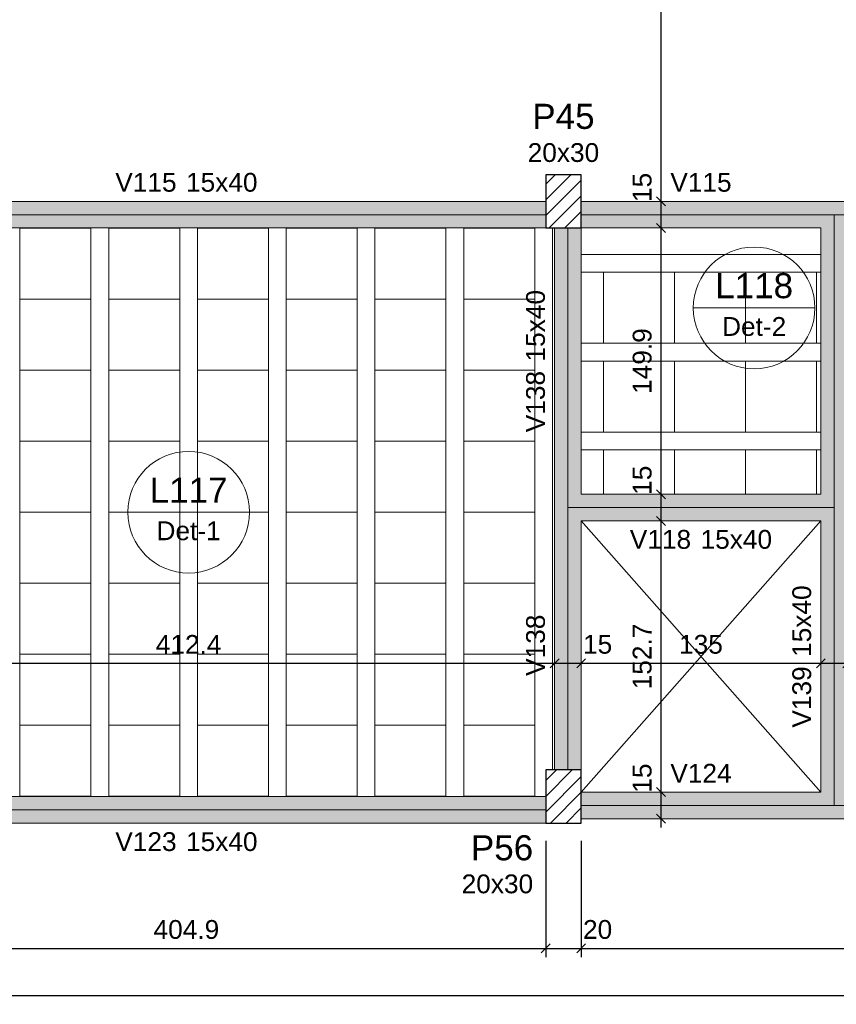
# Model space of a CAD drawing. Header units: millimetres. Extents: x 0 to 119, y 0 to 84.
# Tile 17 of 35: x 47 to 56, y 32 to 43. Entities that reach past the tile are written whole.
import ezdxf

# ---------------------------------------------------------------- set-up
doc = ezdxf.new("R2010")
doc.units = ezdxf.units.MM
doc.header["$MEASUREMENT"] = 0
doc.linetypes.add('NULL', pattern=[0])
doc.layers.get('0').update_dxf_attribs({"lineweight": 18})
for name, color, linetype, lineweight in [('FO-Aberturas', 7, 'Continuous', 5), ('FO-Cotas', 5, 'Continuous', 5), ('FO-Eixos', 5, 'Continuous', 5), ('FO-Hachura pilar que passa', 19, 'Continuous', 5), ('FO-Hachura viga', 43, 'Continuous', 5), ('FO-Hachuras das lajes', 1, 'Continuous', 20), ('FO-Pilares', 4, 'Continuous', 30), ('FO-Textos das lajes', 3, 'Continuous', 20), ('FO-Textos das vigas', 7, 'Continuous', 5), ('FO-Textos dos pilares', 7, 'Continuous', 5), ('FO-Vigas', 1, 'Continuous', 20)]:
    doc.layers.add(name, color=color, linetype=linetype, lineweight=lineweight)
doc.styles.add('Arial', font='txt')
doc.dimstyles.new('UM_50.000000', dxfattribs={"dimtxt": 0.18, "dimasz": 0.1, "dimexe": 0.1, "dimexo": 0.2, "dimgap": 0, "dimtad": 1, "dimtih": 1, "dimtoh": 1, "dimdec": 1, "dimlfac": 50, "dimzin": 0, "dimdsep": 46, "dimtxsty": 'Standard', "dimcen": 0.09, "dimdle": 0.1, "dimadec": 1, "dimazin": 2, "dimtfac": 1, "dimtdec": 4, "dimtofl": 0, "dimtmove": 0, "dimatfit": 3, "dimfxl": 1, "dimtolj": 1, "dimarcsym": 0})

# ---------------------------------------------------------------- blocks, each defined once
blk = doc.blocks.new('_Oblique')
at = {"color": 0, "linetype": 'ByBlock', "lineweight": -2}
blk.add_line((-0.5, -0.5), (0.5, 0.5), dxfattribs=at)
blk = doc.blocks.new('*D35')
at = {"layer": 'Defpoints', "color": 0}
for p in [(44.855, 33.913), (52.952, 33.913), (52.952, 32.501)]:
    blk.add_point(p, dxfattribs=at)
at = {"layer": 'FO-Cotas', "color": 0, "lineweight": -2}
for p, q in [((44.855, 33.713), (44.855, 32.401)), ((52.952, 33.713), (52.952, 32.401)), ((44.755, 32.501), (53.052, 32.501))]:
    blk.add_line(p, q, dxfattribs=at)
at = {"layer": 'FO-Cotas', "color": 0, "lineweight": -2, "xscale": 0.1, "yscale": 0.1, "zscale": 0.1, "rotation": 180}
blk.add_blockref('_Oblique', (44.855, 32.501), dxfattribs=at)
at = {"layer": 'FO-Cotas', "color": 0, "lineweight": -2, "xscale": 0.1, "yscale": 0.1, "zscale": 0.1}
blk.add_blockref('_Oblique', (52.952, 32.501), dxfattribs=at)
at = {"layer": 'FO-Cotas', "color": 7, "insert": (48.903, 32.713), "char_height": 0.2118, "attachment_point": 5, "rotation": 0.0057, "style": 'Arial'}
blk.add_mtext('\\A1;404.9', dxfattribs=at)
blk = doc.blocks.new('*D36')
at = {"layer": 'Defpoints', "color": 0}
for p in [(52.952, 33.913), (53.352, 33.913), (53.352, 32.501)]:
    blk.add_point(p, dxfattribs=at)
at = {"layer": 'FO-Cotas', "color": 0, "lineweight": -2}
for p, q in [((52.952, 33.713), (52.952, 32.401)), ((53.352, 33.713), (53.352, 32.401)), ((52.852, 32.501), (53.452, 32.501))]:
    blk.add_line(p, q, dxfattribs=at)
at = {"layer": 'FO-Cotas', "color": 0, "lineweight": -2, "xscale": 0.1, "yscale": 0.1, "zscale": 0.1, "rotation": 180}
blk.add_blockref('_Oblique', (52.952, 32.501), dxfattribs=at)
at = {"layer": 'FO-Cotas', "color": 0, "lineweight": -2, "xscale": 0.1, "yscale": 0.1, "zscale": 0.1}
blk.add_blockref('_Oblique', (53.352, 32.501), dxfattribs=at)
at = {"layer": 'FO-Cotas', "color": 7, "insert": (53.537, 32.713), "char_height": 0.2118, "attachment_point": 5, "rotation": 0.0057, "style": 'Arial'}
blk.add_mtext('\\A1;20', dxfattribs=at)
blk = doc.blocks.new('*D37')
at = {"layer": 'Defpoints', "color": 0}
for p in [(53.352, 33.913), (60.431, 33.913), (60.431, 32.501)]:
    blk.add_point(p, dxfattribs=at)
at = {"layer": 'FO-Cotas', "color": 0, "lineweight": -2}
for p, q in [((53.352, 33.713), (53.352, 32.401)), ((60.431, 33.713), (60.431, 32.401)), ((53.252, 32.501), (60.531, 32.501))]:
    blk.add_line(p, q, dxfattribs=at)
at = {"layer": 'FO-Cotas', "color": 0, "lineweight": -2, "xscale": 0.1, "yscale": 0.1, "zscale": 0.1, "rotation": 180}
blk.add_blockref('_Oblique', (53.352, 32.501), dxfattribs=at)
at = {"layer": 'FO-Cotas', "color": 0, "lineweight": -2, "xscale": 0.1, "yscale": 0.1, "zscale": 0.1}
blk.add_blockref('_Oblique', (60.431, 32.501), dxfattribs=at)
at = {"layer": 'FO-Cotas', "color": 7, "insert": (56.891, 32.713), "char_height": 0.2118, "attachment_point": 5, "rotation": 0.0057, "style": 'Arial'}
blk.add_mtext('\\A1;353.9', dxfattribs=at)
blk = doc.blocks.new('*D44')
at = {"layer": 'Defpoints', "color": 0}
for p in [(10.315, 34.555), (79.615, 33.913), (79.615, 31.971)]:
    blk.add_point(p, dxfattribs=at)
at = {"layer": 'FO-Cotas', "color": 0, "lineweight": -2}
for p, q in [((10.315, 34.355), (10.315, 31.871)), ((79.615, 33.713), (79.615, 31.871)), ((10.215, 31.971), (79.715, 31.971))]:
    blk.add_line(p, q, dxfattribs=at)
at = {"layer": 'FO-Cotas', "color": 0, "lineweight": -2, "xscale": 0.1, "yscale": 0.1, "zscale": 0.1, "rotation": 180}
blk.add_blockref('_Oblique', (10.315, 31.971), dxfattribs=at)
at = {"layer": 'FO-Cotas', "color": 0, "lineweight": -2, "xscale": 0.1, "yscale": 0.1, "zscale": 0.1}
blk.add_blockref('_Oblique', (79.615, 31.971), dxfattribs=at)
at = {"layer": 'FO-Cotas', "color": 7, "insert": (44.965, 32.183), "char_height": 0.2118, "attachment_point": 5, "style": 'Arial'}
blk.add_mtext('\\A1;3465', dxfattribs=at)
blk = doc.blocks.new('*D91')
at = {"layer": 'Defpoints', "color": 0}
for p in [(44.805, 35.713), (53.052, 35.713), (53.052, 35.713)]:
    blk.add_point(p, dxfattribs=at)
at = {"layer": 'FO-Cotas', "color": 0, "lineweight": -2}
blk.add_line((44.705, 35.713), (53.152, 35.713), dxfattribs=at)
at = {"layer": 'FO-Cotas', "color": 0, "lineweight": -2, "xscale": 0.1, "yscale": 0.1, "zscale": 0.1, "rotation": 180}
blk.add_blockref('_Oblique', (44.805, 35.713), dxfattribs=at)
at = {"layer": 'FO-Cotas', "color": 0, "lineweight": -2, "xscale": 0.1, "yscale": 0.1, "zscale": 0.1}
blk.add_blockref('_Oblique', (53.052, 35.713), dxfattribs=at)
at = {"layer": 'FO-Cotas', "color": 7, "insert": (48.928, 35.925), "char_height": 0.2118, "attachment_point": 5, "rotation": 0.0057, "style": 'Arial'}
blk.add_mtext('\\A1;412.4', dxfattribs=at)
blk = doc.blocks.new('*D92')
at = {"layer": 'Defpoints', "color": 0}
for p in [(53.052, 35.713), (53.352, 35.713), (53.352, 35.713)]:
    blk.add_point(p, dxfattribs=at)
at = {"layer": 'FO-Cotas', "color": 0, "lineweight": -2}
blk.add_line((52.952, 35.713), (53.452, 35.713), dxfattribs=at)
at = {"layer": 'FO-Cotas', "color": 0, "lineweight": -2, "xscale": 0.1, "yscale": 0.1, "zscale": 0.1, "rotation": 180}
blk.add_blockref('_Oblique', (53.052, 35.713), dxfattribs=at)
at = {"layer": 'FO-Cotas', "color": 0, "lineweight": -2, "xscale": 0.1, "yscale": 0.1, "zscale": 0.1}
blk.add_blockref('_Oblique', (53.352, 35.713), dxfattribs=at)
at = {"layer": 'FO-Cotas', "color": 7, "insert": (53.537, 35.925), "char_height": 0.2118, "attachment_point": 5, "rotation": 0.0057, "style": 'Arial'}
blk.add_mtext('\\A1;15', dxfattribs=at)
blk = doc.blocks.new('*D93')
at = {"layer": 'Defpoints', "color": 0}
for p in [(53.352, 35.713), (56.052, 35.713), (56.052, 35.713)]:
    blk.add_point(p, dxfattribs=at)
at = {"layer": 'FO-Cotas', "color": 0, "lineweight": -2}
blk.add_line((53.252, 35.713), (56.152, 35.713), dxfattribs=at)
at = {"layer": 'FO-Cotas', "color": 0, "lineweight": -2, "xscale": 0.1, "yscale": 0.1, "zscale": 0.1, "rotation": 180}
blk.add_blockref('_Oblique', (53.352, 35.713), dxfattribs=at)
at = {"layer": 'FO-Cotas', "color": 0, "lineweight": -2, "xscale": 0.1, "yscale": 0.1, "zscale": 0.1}
blk.add_blockref('_Oblique', (56.052, 35.713), dxfattribs=at)
at = {"layer": 'FO-Cotas', "color": 7, "insert": (54.702, 35.925), "char_height": 0.2118, "attachment_point": 5, "rotation": 0.0057, "style": 'Arial'}
blk.add_mtext('\\A1;135', dxfattribs=at)
blk = doc.blocks.new('*D94')
at = {"layer": 'Defpoints', "color": 0}
for p in [(56.052, 35.713), (56.352, 35.713), (56.352, 35.713)]:
    blk.add_point(p, dxfattribs=at)
at = {"layer": 'FO-Cotas', "color": 0, "lineweight": -2}
blk.add_line((55.952, 35.713), (56.452, 35.713), dxfattribs=at)
at = {"layer": 'FO-Cotas', "color": 0, "lineweight": -2, "xscale": 0.1, "yscale": 0.1, "zscale": 0.1, "rotation": 180}
blk.add_blockref('_Oblique', (56.052, 35.713), dxfattribs=at)
at = {"layer": 'FO-Cotas', "color": 0, "lineweight": -2, "xscale": 0.1, "yscale": 0.1, "zscale": 0.1}
blk.add_blockref('_Oblique', (56.352, 35.713), dxfattribs=at)
at = {"layer": 'FO-Cotas', "color": 7, "insert": (56.537, 35.925), "char_height": 0.2118, "attachment_point": 5, "rotation": 0.0057, "style": 'Arial'}
blk.add_mtext('\\A1;15', dxfattribs=at)
blk = doc.blocks.new('*D168')
at = {"layer": 'Defpoints', "color": 0}
for p in [(54.252, 34.262), (54.252, 34.262), (54.252, 33.962)]:
    blk.add_point(p, dxfattribs=at)
at = {"layer": 'FO-Cotas', "color": 0, "lineweight": -2}
blk.add_line((54.252, 33.862), (54.252, 34.362), dxfattribs=at)
at = {"layer": 'FO-Cotas', "color": 0, "lineweight": -2, "xscale": 0.1, "yscale": 0.1, "zscale": 0.1}
for p, rotation in [((54.252, 34.262), 90), ((54.252, 33.962), 270)]:
    blk.add_blockref('_Oblique', p, dxfattribs=dict(at, rotation=rotation))
at = {"layer": 'FO-Cotas', "color": 7, "insert": (54.04, 34.419), "char_height": 0.2118, "attachment_point": 5, "rotation": 90, "style": 'Arial'}
blk.add_mtext('\\A1;15', dxfattribs=at)
blk = doc.blocks.new('*D169')
at = {"layer": 'Defpoints', "color": 0}
for p in [(54.252, 37.316), (54.252, 37.316), (54.252, 34.262)]:
    blk.add_point(p, dxfattribs=at)
at = {"layer": 'FO-Cotas', "color": 0, "lineweight": -2}
blk.add_line((54.252, 34.162), (54.252, 37.416), dxfattribs=at)
at = {"layer": 'FO-Cotas', "color": 0, "lineweight": -2, "xscale": 0.1, "yscale": 0.1, "zscale": 0.1}
for p, rotation in [((54.252, 37.316), 90), ((54.252, 34.262), 270)]:
    blk.add_blockref('_Oblique', p, dxfattribs=dict(at, rotation=rotation))
at = {"layer": 'FO-Cotas', "color": 7, "insert": (54.04, 35.789), "char_height": 0.2118, "attachment_point": 5, "rotation": 90, "style": 'Arial'}
blk.add_mtext('\\A1;152.7', dxfattribs=at)
blk = doc.blocks.new('*D170')
at = {"layer": 'Defpoints', "color": 0}
for p in [(54.252, 37.616), (54.252, 37.616), (54.252, 37.316)]:
    blk.add_point(p, dxfattribs=at)
at = {"layer": 'FO-Cotas', "color": 0, "lineweight": -2}
blk.add_line((54.252, 37.216), (54.252, 37.716), dxfattribs=at)
at = {"layer": 'FO-Cotas', "color": 0, "lineweight": -2, "xscale": 0.1, "yscale": 0.1, "zscale": 0.1}
for p, rotation in [((54.252, 37.616), 90), ((54.252, 37.316), 270)]:
    blk.add_blockref('_Oblique', p, dxfattribs=dict(at, rotation=rotation))
at = {"layer": 'FO-Cotas', "color": 7, "insert": (54.04, 37.774), "char_height": 0.2118, "attachment_point": 5, "rotation": 90, "style": 'Arial'}
blk.add_mtext('\\A1;15', dxfattribs=at)
blk = doc.blocks.new('*D171')
at = {"layer": 'Defpoints', "color": 0}
for p in [(54.252, 40.615), (54.252, 40.615), (54.252, 37.616)]:
    blk.add_point(p, dxfattribs=at)
at = {"layer": 'FO-Cotas', "color": 0, "lineweight": -2}
blk.add_line((54.252, 37.516), (54.252, 40.715), dxfattribs=at)
at = {"layer": 'FO-Cotas', "color": 0, "lineweight": -2, "xscale": 0.1, "yscale": 0.1, "zscale": 0.1}
for p, rotation in [((54.252, 40.615), 90), ((54.252, 37.616), 270)]:
    blk.add_blockref('_Oblique', p, dxfattribs=dict(at, rotation=rotation))
at = {"layer": 'FO-Cotas', "color": 7, "insert": (54.04, 39.116), "char_height": 0.2118, "attachment_point": 5, "rotation": 90, "style": 'Arial'}
blk.add_mtext('\\A1;149.9', dxfattribs=at)
blk = doc.blocks.new('*D172')
at = {"layer": 'Defpoints', "color": 0}
for p in [(54.252, 40.915), (54.252, 40.915), (54.252, 40.615)]:
    blk.add_point(p, dxfattribs=at)
at = {"layer": 'FO-Cotas', "color": 0, "lineweight": -2}
blk.add_line((54.252, 40.515), (54.252, 41.015), dxfattribs=at)
at = {"layer": 'FO-Cotas', "color": 0, "lineweight": -2, "xscale": 0.1, "yscale": 0.1, "zscale": 0.1}
for p, rotation in [((54.252, 40.915), 90), ((54.252, 40.615), 270)]:
    blk.add_blockref('_Oblique', p, dxfattribs=dict(at, rotation=rotation))
at = {"layer": 'FO-Cotas', "color": 7, "insert": (54.04, 41.072), "char_height": 0.2118, "attachment_point": 5, "rotation": 90, "style": 'Arial'}
blk.add_mtext('\\A1;15', dxfattribs=at)
blk = doc.blocks.new('*D173')
at = {"layer": 'Defpoints', "color": 0}
for p in [(54.252, 68.505), (54.252, 68.505), (54.252, 40.915)]:
    blk.add_point(p, dxfattribs=at)
at = {"layer": 'FO-Cotas', "color": 0, "lineweight": -2}
blk.add_line((54.252, 40.815), (54.252, 68.605), dxfattribs=at)
at = {"layer": 'FO-Cotas', "color": 0, "lineweight": -2, "xscale": 0.1, "yscale": 0.1, "zscale": 0.1}
for p, rotation in [((54.252, 68.505), 90), ((54.252, 40.915), 270)]:
    blk.add_blockref('_Oblique', p, dxfattribs=dict(at, rotation=rotation))
at = {"layer": 'FO-Cotas', "color": 7, "insert": (54.04, 54.71), "char_height": 0.2118, "attachment_point": 5, "rotation": 90, "style": 'Arial'}
blk.add_mtext('\\A1;1379.5', dxfattribs=at)

msp = doc.modelspace()

# ---------------------------------------------------------------- hatches: boundary and pattern name
at = {"layer": 'FO-Hachura pilar que passa', "linetype": 'Continuous'}
h = msp.add_hatch(dxfattribs=at)
h.set_pattern_fill('ANSI31', color=19, style=0)
h.paths.add_polyline_path([(52.952, 40.6152), (53.152, 40.6152), (53.352, 40.6152), (53.352, 40.9152), (53.352, 41.2152), (53.152, 41.2152), (52.952, 41.2152), (52.952, 40.9152)])
h = msp.add_hatch(dxfattribs=at)
h.set_pattern_fill('ANSI31', color=19, style=0)
h.paths.add_polyline_path([(52.952, 33.913), (53.152, 33.913), (53.352, 33.913), (53.352, 34.213), (53.352, 34.513), (53.152, 34.513), (52.952, 34.513), (52.952, 34.213)])
at = {"layer": 'FO-Hachura viga', "linetype": 'Continuous'}
for points in [[(52.9518, 40.9152), (52.9518, 40.9152), (44.8548, 40.9152), (44.8548, 40.6154), (52.9518, 40.6154), (52.9518, 40.9152)], [(56.2018, 40.7654), (56.2018, 40.7654), (56.2018, 40.9154), (53.3518, 40.9154), (53.3518, 40.6154), (56.0518, 40.6154), (56.2018, 40.7654)], [(63.9546, 40.9154), (63.9546, 40.9154), (56.2018, 40.9154), (56.2018, 40.7654), (56.3518, 40.6154), (63.9546, 40.6154), (63.9546, 40.9154)], [(56.3518, 40.6154), (56.3518, 40.6154), (56.2018, 40.7654), (56.0518, 40.6154), (56.0518, 37.6164), (56.2018, 37.4664), (56.3518, 37.4664), (56.3518, 40.6154)], [(53.3518, 37.6164), (53.3518, 37.6164), (53.3518, 40.6154), (53.0518, 40.6154), (53.0518, 37.4664), (53.2018, 37.4664), (53.3518, 37.6164)], [(56.2018, 37.4664), (56.2018, 37.4664), (56.0518, 37.6164), (53.3518, 37.6164), (53.2018, 37.4664), (53.3518, 37.3164), (56.0518, 37.3164), (56.2018, 37.4664)], [(53.3518, 37.3164), (53.3518, 37.3164), (53.2018, 37.4664), (53.0518, 37.4664), (53.0518, 34.513), (53.3518, 34.513), (53.3518, 37.3164)], [(56.3518, 34.2622), (56.3518, 34.2622), (56.3518, 37.4664), (56.2018, 37.4664), (56.0518, 37.3164), (56.0518, 34.2622), (56.2018, 34.1122), (56.3518, 34.2622)], [(52.9518, 34.213), (52.9518, 34.213), (44.8548, 34.213), (44.8548, 33.913), (52.9518, 33.913), (52.9518, 34.213)], [(56.2018, 34.1122), (56.2018, 34.1122), (56.0518, 34.2622), (53.3518, 34.2622), (53.3518, 33.9622), (56.2018, 33.9622), (56.2018, 34.1122)], [(60.4308, 34.2622), (60.4308, 34.2622), (56.3518, 34.2622), (56.2018, 34.1122), (56.2018, 33.9622), (60.4308, 33.9622), (60.4308, 34.2622)]]:
    msp.add_hatch(color=43, dxfattribs=at).paths.add_polyline_path(points)

# ---------------------------------------------------------------- linework, layer by layer
at = {"layer": 'FO-Aberturas'}
for p, q in [((53.352, 34.2622), (56.052, 37.3162)), ((56.052, 34.2622), (53.352, 37.3162))]:
    msp.add_line(p, q, dxfattribs=at)
at = {"layer": 'FO-Eixos'}
for p, q in [((44.8546, 40.7652), (52.952, 40.7652)), ((53.352, 40.7652), (56.202, 40.7652)), ((56.202, 37.4664), (56.202, 40.7652)), ((56.202, 40.7652), (63.9546, 40.7652)), ((53.202, 37.4664), (53.202, 40.6152)), ((53.202, 34.513), (53.202, 37.4664)), ((53.202, 37.4664), (56.202, 37.4664)), ((56.202, 34.1122), (56.202, 37.4664)), ((44.8546, 34.063), (52.952, 34.063)), ((53.352, 34.1122), (56.202, 34.1122)), ((56.202, 34.1122), (60.4308, 34.1122))]:
    msp.add_line(p, q, dxfattribs=at)
for points in [[(47.828, 39.8142), (47.828, 40.6142), (47.028, 40.6142), (47.028, 39.8142), (47.828, 39.8142)], [(48.828, 39.8142), (48.828, 40.6142), (48.028, 40.6142), (48.028, 39.8142), (48.828, 39.8142)], [(49.828, 39.8142), (49.828, 40.6142), (49.028, 40.6142), (49.028, 39.8142), (49.828, 39.8142)], [(50.828, 39.8142), (50.828, 40.6142), (50.028, 40.6142), (50.028, 39.8142), (50.828, 39.8142)], [(51.828, 39.8142), (51.828, 40.6142), (51.028, 40.6142), (51.028, 39.8142), (51.828, 39.8142)], [(52.828, 39.8142), (52.828, 40.6142), (52.028, 40.6142), (52.028, 39.8142), (52.828, 39.8142)], [(53.602, 39.3162), (54.402, 39.3162), (54.402, 40.1162), (53.602, 40.1162), (53.602, 39.3162)], [(54.402, 39.3162), (55.202, 39.3162), (55.202, 40.1162), (54.402, 40.1162), (54.402, 39.3162)], [(55.202, 39.3162), (56.002, 39.3162), (56.002, 40.1162), (55.202, 40.1162), (55.202, 39.3162)], [(47.828, 39.0142), (47.828, 39.8142), (47.028, 39.8142), (47.028, 39.0142), (47.828, 39.0142)], [(48.828, 39.0142), (48.828, 39.8142), (48.028, 39.8142), (48.028, 39.0142), (48.828, 39.0142)], [(49.828, 39.0142), (49.828, 39.8142), (49.028, 39.8142), (49.028, 39.0142), (49.828, 39.0142)], [(50.828, 39.0142), (50.828, 39.8142), (50.028, 39.8142), (50.028, 39.0142), (50.828, 39.0142)], [(51.828, 39.0142), (51.828, 39.8142), (51.028, 39.8142), (51.028, 39.0142), (51.828, 39.0142)], [(52.828, 39.0142), (52.828, 39.8142), (52.028, 39.8142), (52.028, 39.0142), (52.828, 39.0142)], [(53.602, 38.3162), (54.402, 38.3162), (54.402, 39.1162), (53.602, 39.1162), (53.602, 38.3162)], [(54.402, 38.3162), (55.202, 38.3162), (55.202, 39.1162), (54.402, 39.1162), (54.402, 38.3162)], [(55.202, 38.3162), (56.002, 38.3162), (56.002, 39.1162), (55.202, 39.1162), (55.202, 38.3162)], [(47.828, 38.2142), (47.828, 39.0142), (47.028, 39.0142), (47.028, 38.2142), (47.828, 38.2142)], [(48.828, 38.2142), (48.828, 39.0142), (48.028, 39.0142), (48.028, 38.2142), (48.828, 38.2142)], [(49.828, 38.2142), (49.828, 39.0142), (49.028, 39.0142), (49.028, 38.2142), (49.828, 38.2142)], [(50.828, 38.2142), (50.828, 39.0142), (50.028, 39.0142), (50.028, 38.2142), (50.828, 38.2142)], [(51.828, 38.2142), (51.828, 39.0142), (51.028, 39.0142), (51.028, 38.2142), (51.828, 38.2142)], [(52.828, 38.2142), (52.828, 39.0142), (52.028, 39.0142), (52.028, 38.2142), (52.828, 38.2142)], [(47.828, 37.4142), (47.828, 38.2142), (47.028, 38.2142), (47.028, 37.4142), (47.828, 37.4142)], [(48.828, 37.4142), (48.828, 38.2142), (48.028, 38.2142), (48.028, 37.4142), (48.828, 37.4142)], [(49.828, 37.4142), (49.828, 38.2142), (49.028, 38.2142), (49.028, 37.4142), (49.828, 37.4142)], [(50.828, 37.4142), (50.828, 38.2142), (50.028, 38.2142), (50.028, 37.4142), (50.828, 37.4142)], [(51.828, 37.4142), (51.828, 38.2142), (51.028, 38.2142), (51.028, 37.4142), (51.828, 37.4142)], [(52.828, 37.4142), (52.828, 38.2142), (52.028, 38.2142), (52.028, 37.4142), (52.828, 37.4142)], [(47.828, 36.6142), (47.828, 37.4142), (47.028, 37.4142), (47.028, 36.6142), (47.828, 36.6142)], [(48.828, 36.6142), (48.828, 37.4142), (48.028, 37.4142), (48.028, 36.6142), (48.828, 36.6142)], [(49.828, 36.6142), (49.828, 37.4142), (49.028, 37.4142), (49.028, 36.6142), (49.828, 36.6142)], [(50.828, 36.6142), (50.828, 37.4142), (50.028, 37.4142), (50.028, 36.6142), (50.828, 36.6142)], [(51.828, 36.6142), (51.828, 37.4142), (51.028, 37.4142), (51.028, 36.6142), (51.828, 36.6142)], [(52.828, 36.6142), (52.828, 37.4142), (52.028, 37.4142), (52.028, 36.6142), (52.828, 36.6142)], [(47.828, 35.8142), (47.828, 36.6142), (47.028, 36.6142), (47.028, 35.8142), (47.828, 35.8142)], [(48.828, 35.8142), (48.828, 36.6142), (48.028, 36.6142), (48.028, 35.8142), (48.828, 35.8142)], [(49.828, 35.8142), (49.828, 36.6142), (49.028, 36.6142), (49.028, 35.8142), (49.828, 35.8142)], [(50.828, 35.8142), (50.828, 36.6142), (50.028, 36.6142), (50.028, 35.8142), (50.828, 35.8142)], [(51.828, 35.8142), (51.828, 36.6142), (51.028, 36.6142), (51.028, 35.8142), (51.828, 35.8142)], [(52.828, 35.8142), (52.828, 36.6142), (52.028, 36.6142), (52.028, 35.8142), (52.828, 35.8142)], [(47.828, 35.0142), (47.828, 35.8142), (47.028, 35.8142), (47.028, 35.0142), (47.828, 35.0142)], [(48.828, 35.0142), (48.828, 35.8142), (48.028, 35.8142), (48.028, 35.0142), (48.828, 35.0142)], [(49.828, 35.0142), (49.828, 35.8142), (49.028, 35.8142), (49.028, 35.0142), (49.828, 35.0142)], [(50.828, 35.0142), (50.828, 35.8142), (50.028, 35.8142), (50.028, 35.0142), (50.828, 35.0142)], [(51.828, 35.0142), (51.828, 35.8142), (51.028, 35.8142), (51.028, 35.0142), (51.828, 35.0142)], [(52.828, 35.0142), (52.828, 35.8142), (52.028, 35.8142), (52.028, 35.0142), (52.828, 35.0142)], [(47.828, 34.2142), (47.828, 35.0142), (47.028, 35.0142), (47.028, 34.2142), (47.828, 34.2142)], [(48.828, 34.2142), (48.828, 35.0142), (48.028, 35.0142), (48.028, 34.2142), (48.828, 34.2142)], [(49.828, 34.2142), (49.828, 35.0142), (49.028, 35.0142), (49.028, 34.2142), (49.828, 34.2142)], [(50.828, 34.2142), (50.828, 35.0142), (50.028, 35.0142), (50.028, 34.2142), (50.828, 34.2142)], [(51.828, 34.2142), (51.828, 35.0142), (51.028, 35.0142), (51.028, 34.2142), (51.828, 34.2142)], [(52.828, 34.2142), (52.828, 35.0142), (52.028, 35.0142), (52.028, 34.2142), (52.828, 34.2142)]]:
    msp.add_lwpolyline(points, close=True, dxfattribs=at)
for points in [[(54.402, 37.6162), (54.402, 38.1162), (53.602, 38.1162), (53.602, 37.6162)], [(55.202, 37.6162), (55.202, 38.1162), (54.402, 38.1162), (54.402, 37.6162)], [(56.002, 37.6162), (56.002, 38.1162), (55.202, 38.1162), (55.202, 37.6162)]]:
    msp.add_lwpolyline(points, dxfattribs=at)
at = {"layer": 'FO-Hachuras das lajes'}
for p, q in [((47.028, 34.5132), (47.028, 40.6152)), ((47.828, 34.5132), (47.828, 40.6152)), ((48.028, 34.5132), (48.028, 40.6152)), ((48.828, 34.5132), (48.828, 40.6152)), ((49.028, 34.5132), (49.028, 40.6152)), ((49.828, 34.5132), (49.828, 40.6152)), ((50.028, 34.5132), (50.028, 40.6152)), ((50.828, 34.5132), (50.828, 40.6152)), ((51.028, 34.5132), (51.028, 40.6152)), ((51.828, 34.5132), (51.828, 40.6152)), ((52.028, 34.5132), (52.028, 40.6152)), ((52.828, 34.5132), (52.828, 40.6152)), ((53.028, 34.5132), (53.028, 40.6152)), ((53.352, 40.3162), (56.052, 40.3162)), ((53.352, 40.1162), (56.052, 40.1162)), ((53.352, 39.3162), (56.052, 39.3162)), ((53.352, 39.1162), (56.052, 39.1162)), ((53.352, 38.3162), (56.052, 38.3162)), ((53.352, 38.1162), (56.052, 38.1162)), ((47.028, 34.2132), (47.028, 34.5132)), ((47.828, 34.2132), (47.828, 34.5132)), ((48.028, 34.2132), (48.028, 34.5132)), ((48.828, 34.2132), (48.828, 34.5132)), ((49.028, 34.2132), (49.028, 34.5132)), ((49.828, 34.2132), (49.828, 34.5132)), ((50.028, 34.2132), (50.028, 34.5132)), ((50.828, 34.2132), (50.828, 34.5132)), ((51.028, 34.2132), (51.028, 34.5132)), ((51.828, 34.2132), (51.828, 34.5132)), ((52.028, 34.2132), (52.028, 34.5132)), ((52.828, 34.2132), (52.828, 34.5132))]:
    msp.add_line(p, q, dxfattribs=at)
at = {"layer": 'FO-Pilares'}
for points in [[(52.952, 40.6152), (53.152, 40.6152), (53.352, 40.6152), (53.352, 40.9152), (53.352, 41.2152), (53.152, 41.2152), (52.952, 41.2152), (52.952, 40.9152), (52.952, 40.6152)], [(52.952, 33.913), (53.152, 33.913), (53.352, 33.913), (53.352, 34.213), (53.352, 34.513), (53.152, 34.513), (52.952, 34.513), (52.952, 34.213), (52.952, 33.913)]]:
    msp.add_lwpolyline(points, close=True, dxfattribs=at)
at = {"layer": 'FO-Textos das lajes'}
for p, q in [((54.6157, 39.7148), (55.9865, 39.7148)), ((48.2429, 37.4141), (49.6137, 37.4141))]:
    msp.add_line(p, q, dxfattribs=at)
for centre in [(55.3011, 39.7148), (48.9283, 37.4141)]:
    msp.add_circle(centre, 0.6854, dxfattribs=at)
at = {"layer": 'FO-Vigas'}
for p, q in [((44.8546, 40.9152), (52.952, 40.9152)), ((53.352, 40.9152), (56.202, 40.9152)), ((56.202, 40.9152), (63.9546, 40.9152)), ((44.8546, 40.6152), (52.952, 40.6152)), ((53.052, 37.4664), (53.052, 40.6152)), ((53.352, 37.6164), (53.352, 40.6152)), ((53.352, 40.6152), (56.052, 40.6152)), ((56.052, 37.6164), (56.052, 40.6152)), ((53.352, 37.6164), (56.052, 37.6164)), ((53.052, 34.513), (53.052, 37.4664)), ((53.352, 34.513), (53.352, 37.3164)), ((53.352, 37.3164), (56.052, 37.3164)), ((56.052, 34.2622), (56.052, 37.3164)), ((44.8546, 34.213), (52.952, 34.213)), ((53.352, 34.2622), (56.052, 34.2622)), ((53.352, 33.9622), (56.202, 33.9622)), ((56.202, 33.9622), (60.4308, 33.9622)), ((44.8546, 33.913), (52.952, 33.913))]:
    msp.add_line(p, q, dxfattribs=at)

# ---------------------------------------------------------------- texts
at = {"layer": 'FO-Textos das lajes', "linetype": 'NULL', "attachment_point": 8, "line_spacing_factor": 0.798, "style": 'Arial'}
for s, insert, char_height, width in [('L118', (55.301, 39.8204), 0.2824, 1.735195), ('Det-2', (55.301, 39.3971), 0.2118, 1.418281), ('L117', (48.928, 37.5204), 0.2824, 1.735195), ('Det-1', (48.928, 37.0961), 0.2118, 1.418281)]:
    msp.add_mtext(s, dxfattribs=dict(at, insert=insert, char_height=char_height, width=width))
at = {"layer": 'FO-Textos das vigas', "linetype": 'NULL', "char_height": 0.2118, "line_spacing_factor": 0.798, "style": 'Arial'}
for s, insert, width, attachment_point in [('V115', (48.793, 41.0211), 1.354561, 9), ('15x40', (48.899, 41.0211), 1.580273, 7), ('V115', (54.702, 41.0211), 1.354561, 8), ('V118', (54.591, 36.9991), 1.354561, 9), ('15x40', (54.697, 36.9991), 1.580273, 7), ('V124', (54.702, 34.3681), 1.354561, 8), ('V123', (48.793, 33.5951), 1.354561, 9), ('15x40', (48.899, 33.5951), 1.580273, 7)]:
    msp.add_mtext(s, dxfattribs=dict(at, insert=insert, width=width, attachment_point=attachment_point))
at = {"layer": 'FO-Textos das vigas', "linetype": 'NULL', "char_height": 0.2118, "rotation": 90.00021, "line_spacing_factor": 0.798, "style": 'Arial'}
for s, insert, width, attachment_point in [('15x40', (52.9461, 39.1112), 1.580273, 7), ('V138', (52.9461, 39.0052), 1.354561, 9), ('15x40', (55.9461, 35.7842), 1.580273, 7), ('V138', (52.9461, 35.9152), 1.354561, 8), ('V139', (55.9461, 35.6782), 1.354561, 9)]:
    msp.add_mtext(s, dxfattribs=dict(at, insert=insert, width=width, attachment_point=attachment_point))
at = {"layer": 'FO-Textos dos pilares', "linetype": 'NULL', "line_spacing_factor": 0.798, "style": 'Arial'}
for s, insert, char_height, width, attachment_point in [('P45', (53.152, 41.7274), 0.2824, 1.387852, 8), ('20x30', (53.152, 41.3561), 0.2118, 1.580273, 8), ('P56', (52.811, 33.4894), 0.2824, 1.387852, 9), ('20x30', (52.811, 33.1191), 0.2118, 1.580273, 9)]:
    msp.add_mtext(s, dxfattribs=dict(at, insert=insert, char_height=char_height, width=width, attachment_point=attachment_point))

# ---------------------------------------------------------------- dimensions: what is measured, and where the dimension line sits
at = {"layer": 'FO-Cotas'}
for base, p1, p2, picture, middle in [((54.252, 68.5054), (54.252, 40.9152), (54.252, 68.5054), '*D173', (54.0402, 54.7103)), ((54.252, 40.9152), (54.252, 40.6152), (54.252, 40.9152), '*D172', (54.0402, 41.0725)), ((54.252, 40.6152), (54.252, 37.6164), (54.252, 40.6152), '*D171', (54.0402, 39.1158)), ((54.252, 37.6164), (54.252, 37.3164), (54.252, 37.6164), '*D170', (54.0402, 37.7737)), ((54.252, 37.3164), (54.252, 34.2622), (54.252, 37.3164), '*D169', (54.0402, 35.7893)), ((54.252, 34.2622), (54.252, 33.9622), (54.252, 34.2622), '*D168', (54.0402, 34.4195))]:
    dim = msp.add_linear_dim(base=base, p1=p1, p2=p2, angle=90, dimstyle='UM_50.000000', override={"dimtxt": 0.2118, "dimasz": 0.1, "dimexe": 0.1, "dimexo": 0.2, "dimtad": 1, "dimtih": 0, "dimtoh": 0, "dimdec": 1, "dimlfac": 50, "dimzin": 8, "dimtxsty": 'Arial', "dimblk": 'Oblique', "dimblk1": 'Oblique', "dimblk2": 'Oblique', "dimsah": 1, "dimdle": 0.1, "dimse1": 1, "dimse2": 1, "dimclrt": 7, "dimadec": 1, "dimazin": 3, "dimtmove": 2, "dimldrblk": 'Oblique'}, dxfattribs=at)
    dim.commit()
    dim.dimension.update_dxf_attribs({"geometry": picture, "text_midpoint": middle, "dimtype": 160, "text_rotation": 90})
for base, p1, p2, override, picture, middle in [((53.052, 35.713), (44.8046, 35.713), (53.052, 35.713), {"dimtxt": 0.2118, "dimasz": 0.1, "dimexe": 0.1, "dimexo": 0.2, "dimtad": 1, "dimtih": 0, "dimtoh": 0, "dimdec": 1, "dimlfac": 50, "dimzin": 8, "dimtxsty": 'Arial', "dimblk": 'Oblique', "dimblk1": 'Oblique', "dimblk2": 'Oblique', "dimsah": 1, "dimdle": 0.1, "dimse1": 1, "dimse2": 1, "dimclrt": 7, "dimadec": 1, "dimazin": 3, "dimtmove": 2, "dimldrblk": 'Oblique'}, '*D91', (48.9283, 35.9248)), ((53.352, 35.713), (53.052, 35.713), (53.352, 35.713), {"dimtxt": 0.2118, "dimasz": 0.1, "dimexe": 0.1, "dimexo": 0.2, "dimtad": 1, "dimtih": 0, "dimtoh": 0, "dimdec": 1, "dimlfac": 50, "dimzin": 8, "dimtxsty": 'Arial', "dimblk": 'Oblique', "dimblk1": 'Oblique', "dimblk2": 'Oblique', "dimsah": 1, "dimdle": 0.1, "dimse1": 1, "dimse2": 1, "dimclrt": 7, "dimadec": 1, "dimazin": 3, "dimtmove": 2, "dimldrblk": 'Oblique'}, '*D92', (53.5373, 35.9248)), ((56.052, 35.713), (53.352, 35.713), (56.052, 35.713), {"dimtxt": 0.2118, "dimasz": 0.1, "dimexe": 0.1, "dimexo": 0.2, "dimtad": 1, "dimtih": 0, "dimtoh": 0, "dimdec": 1, "dimlfac": 50, "dimzin": 8, "dimtxsty": 'Arial', "dimblk": 'Oblique', "dimblk1": 'Oblique', "dimblk2": 'Oblique', "dimsah": 1, "dimdle": 0.1, "dimse1": 1, "dimse2": 1, "dimclrt": 7, "dimadec": 1, "dimazin": 3, "dimtmove": 2, "dimldrblk": 'Oblique'}, '*D93', (54.702, 35.9248)), ((56.352, 35.713), (56.052, 35.713), (56.352, 35.713), {"dimtxt": 0.2118, "dimasz": 0.1, "dimexe": 0.1, "dimexo": 0.2, "dimtad": 1, "dimtih": 0, "dimtoh": 0, "dimdec": 1, "dimlfac": 50, "dimzin": 8, "dimtxsty": 'Arial', "dimblk": 'Oblique', "dimblk1": 'Oblique', "dimblk2": 'Oblique', "dimsah": 1, "dimdle": 0.1, "dimse1": 1, "dimse2": 1, "dimclrt": 7, "dimadec": 1, "dimazin": 3, "dimtmove": 2, "dimldrblk": 'Oblique'}, '*D94', (56.5373, 35.9248)), ((52.952, 32.501), (44.8546, 33.913), (52.952, 33.913), {"dimtxt": 0.2118, "dimasz": 0.1, "dimexe": 0.1, "dimexo": 0.2, "dimtad": 1, "dimtih": 0, "dimtoh": 0, "dimdec": 1, "dimlfac": 50, "dimzin": 8, "dimtxsty": 'Arial', "dimblk": 'Oblique', "dimblk1": 'Oblique', "dimblk2": 'Oblique', "dimsah": 1, "dimdle": 0.1, "dimse1": 0, "dimse2": 0, "dimclrt": 7, "dimadec": 1, "dimazin": 3, "dimtmove": 2, "dimldrblk": 'Oblique'}, '*D35', (48.9033, 32.7128)), ((53.352, 32.501), (52.952, 33.913), (53.352, 33.913), {"dimtxt": 0.2118, "dimasz": 0.1, "dimexe": 0.1, "dimexo": 0.2, "dimtad": 1, "dimtih": 0, "dimtoh": 0, "dimdec": 1, "dimlfac": 50, "dimzin": 8, "dimtxsty": 'Arial', "dimblk": 'Oblique', "dimblk1": 'Oblique', "dimblk2": 'Oblique', "dimsah": 1, "dimdle": 0.1, "dimse1": 0, "dimse2": 0, "dimclrt": 7, "dimadec": 1, "dimazin": 3, "dimtmove": 2, "dimldrblk": 'Oblique'}, '*D36', (53.5373, 32.7128)), ((60.4308, 32.501), (53.352, 33.913), (60.4308, 33.913), {"dimtxt": 0.2118, "dimasz": 0.1, "dimexe": 0.1, "dimexo": 0.2, "dimtad": 1, "dimtih": 0, "dimtoh": 0, "dimdec": 1, "dimlfac": 50, "dimzin": 8, "dimtxsty": 'Arial', "dimblk": 'Oblique', "dimblk1": 'Oblique', "dimblk2": 'Oblique', "dimsah": 1, "dimdle": 0.1, "dimse1": 0, "dimse2": 0, "dimclrt": 7, "dimadec": 1, "dimazin": 3, "dimtmove": 2, "dimldrblk": 'Oblique'}, '*D37', (56.8914, 32.7128))]:
    dim = msp.add_linear_dim(base=base, p1=p1, p2=p2, dimstyle='UM_50.000000', override=override, dxfattribs=at)
    dim.commit()
    dim.dimension.update_dxf_attribs({"geometry": picture, "text_midpoint": middle, "dimtype": 160, "text_rotation": 0.00573})
dim = msp.add_linear_dim(base=(79.6152, 31.9715), p1=(10.3146, 34.5552), p2=(79.6152, 33.913), dimstyle='UM_50.000000', override={"dimtxt": 0.2118, "dimasz": 0.1, "dimexe": 0.1, "dimexo": 0.2, "dimtad": 1, "dimtih": 0, "dimtoh": 0, "dimdec": 1, "dimlfac": 50, "dimzin": 8, "dimtxsty": 'Arial', "dimblk": 'Oblique', "dimblk1": 'Oblique', "dimblk2": 'Oblique', "dimsah": 1, "dimdle": 0.1, "dimse1": 0, "dimse2": 0, "dimclrt": 7, "dimadec": 1, "dimazin": 3, "dimtmove": 2, "dimldrblk": 'Oblique'}, dxfattribs=at)
dim.commit()
dim.dimension.update_dxf_attribs({"geometry": '*D44', "text_midpoint": (44.9649, 32.1833), "dimtype": 160})

doc.saveas('drawing.dxf')
